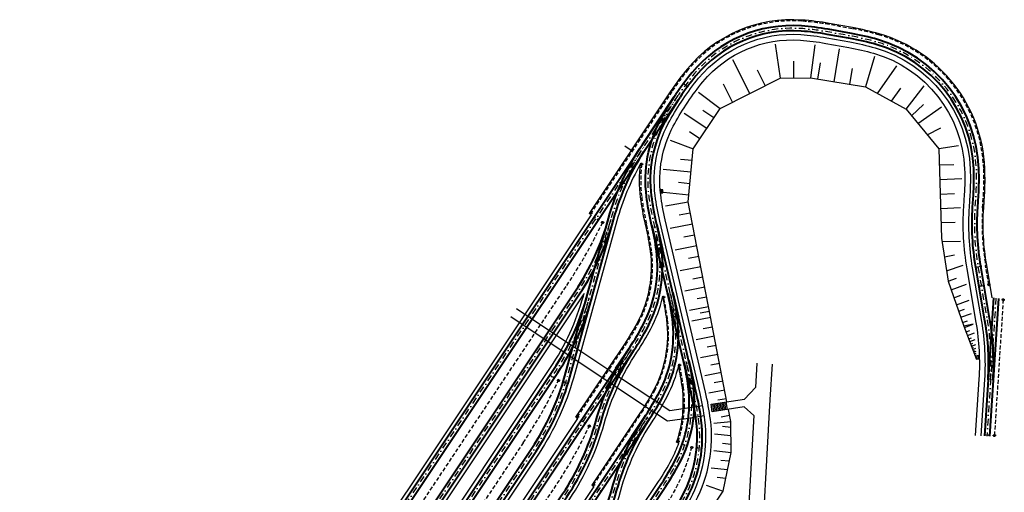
# Model space of a CAD drawing. Header units: metres. Extents: x 6603819 to 6604192, y 5739806 to 5740030.
# Tile 4 of 4: x 6603999 to 6604192, y 5739937 to 5740030. Entities that reach past the tile are written whole.
import ezdxf

# ---------------------------------------------------------------- set-up
doc = ezdxf.new("R2010")
doc.units = ezdxf.units.M
doc.linetypes.add('DASHDOT', pattern=[25.4, 12.7, -6.35, 0, -6.35])
doc.linetypes.add('HIDDEN', pattern=[0.375, 0.25, -0.125])
for name, color, linetype, lineweight in [('M_WPUSTY', 190, 'Continuous', 30), ('OBRZEŻE_BET_8X40', 236, 'Continuous', 30), ('ODW_DRENAZ', 5, 'HIDDEN', 30), ('ODW_DRENAZ_NAJN', 5, 'HIDDEN', 30), ('ODW_SKRZYNKI', 5, 'Continuous', 13), ('OSIE_TORU', 10, 'DASHDOT', 30), ('SKARPY', 96, 'Continuous', 30), ('szyny 60R2', 14, 'Continuous', 40), ('T_ODW_ZWROTNIC', 180, 'Continuous', 35), ('T_POŁ_ELEKTR', 1, 'Continuous', 30), ('zwrotnica R50m', 140, 'Continuous', 40)]:
    doc.layers.add(name, color=color, linetype=linetype, lineweight=lineweight)

# ---------------------------------------------------------------- blocks, each defined once
blk = doc.blocks.new('WPUST')
at = {"layer": 'M_WPUSTY'}
h = blk.add_hatch(color=256, dxfattribs=at)
h.dxf.hatch_style = 1
h.paths.add_polyline_path([(0.54, 0.48), (-0.06, 0.4), (0, 0), (0.59, 0.08)])
blk.add_lwpolyline([(0.54, 0.48), (-0.06, 0.4), (0, 0), (0.59, 0.08), (0.54, 0.48)], close=True, dxfattribs=at)
blk = doc.blocks.new('skrzynka-odw-szyny')
blk.add_lwpolyline([(0.07, 0.21), (0.07, 0), (-0.08, 0), (-0.08, 0.21)], close=True)
at = {"linetype": 'HIDDEN', "ltscale": 0.2}
blk.add_circle((0, 0.07), 0.054, dxfattribs=at)
blk = doc.blocks.new('zwr50')
at = {"layer": 'T_ODW_ZWROTNIC'}
for centre in [(-2.66, 2.27), (-2.99, 1.61), (-0.13, 0.63)]:
    blk.add_circle(centre, 0.06, dxfattribs=at)
at = {"layer": 'zwrotnica R50m'}
for p, q in [((0, 0), (-4.45, 2.27)), ((0.45, 0.89), (-4, 3.16))]:
    blk.add_line(p, q, dxfattribs=at)
for radius in [49.5, 50.5]:
    blk.add_arc((-22.5, -44.09), radius, 62.9595, 68.7469, dxfattribs=at)

msp = doc.modelspace()

# ---------------------------------------------------------------- linework, layer by layer
at = {"color": 252}
for points in [[(6604111.85, 5739991.43), (6604112.03, 5739991.31), (6604112.11, 5739991.44), (6604111.94, 5739991.56)], [(6604112.68, 5739990.88), (6604112.51, 5739990.99), (6604112.59, 5739991.12), (6604112.77, 5739991)], [(6604187.37, 5739977.77), (6604187.58, 5739977.8), (6604187.55, 5739977.95), (6604187.35, 5739977.91)], [(6604188.36, 5739977.93), (6604188.15, 5739977.9), (6604188.12, 5739978.05), (6604188.33, 5739978.08)], [(6604103.22, 5739960.43), (6604103.39, 5739960.32), (6604103.48, 5739960.44), (6604103.3, 5739960.56)], [(6604104.05, 5739959.88), (6604103.88, 5739960), (6604103.96, 5739960.12), (6604104.13, 5739960)], [(6604105.8, 5739959.05), (6604106, 5739958.99), (6604106.05, 5739959.13), (6604105.85, 5739959.19)], [(6604106.76, 5739958.76), (6604106.56, 5739958.82), (6604106.6, 5739958.96), (6604106.8, 5739958.9)], [(6604188.41, 5739948.64), (6604188.62, 5739948.62), (6604188.63, 5739948.77), (6604188.42, 5739948.79)], [(6604189.41, 5739948.57), (6604189.2, 5739948.59), (6604189.21, 5739948.74), (6604189.41, 5739948.72)]]:
    msp.add_lwpolyline(points, close=True, dxfattribs=at)
at = {"color": 252, "linetype": 'HIDDEN', "ltscale": 0.2}
for centre in [(6604112.01, 5739991.41), (6604112.61, 5739991.02), (6604187.5, 5739977.86), (6604188.2, 5739977.98), (6604103.38, 5739960.42), (6604103.97, 5739960.02), (6604105.96, 5739959.08), (6604106.64, 5739958.87), (6604188.56, 5739948.7), (6604189.27, 5739948.66)]:
    msp.add_circle(centre, 0.054, dxfattribs=at)
at = {"layer": 'M_WPUSTY', "color": 252}
msp.add_lwpolyline([(6604186.91, 5739964.21), (6604186.92, 5739963.61), (6604187.32, 5739963.62), (6604187.31, 5739964.22), (6604186.91, 5739964.21)], close=True, dxfattribs=at)
at = {"layer": 'OBRZEŻE_BET_8X40', "color": 252, "flags": 128}
for points in [[(6604189.94, 5739975.58), (6604188.85, 5739981.98, -0.058636), (6604188.26, 5739993.26), (6604188.42, 5739995.59, 0.026187), (6604188.48, 5740001, 0.323049), (6604167.79, 5740027.4, 0.026186), (6604162.53, 5740028.63), (6604157.98, 5740029.44, 0.026186), (6604152.62, 5740030.11, 0.242118), (6604130.18, 5740020.53, 0.026186), (6604126.95, 5740016.2), (6604110.92, 5739992.14)], [(6604128.95, 5740014.02), (6604129.33, 5740014.6, -0.026186), (6604132.38, 5740018.7, -0.242118), (6604152.41, 5740027.25, -0.026186), (6604157.48, 5740026.61), (6604162.02, 5740025.8, -0.026186), (6604167, 5740024.64, -0.323049), (6604185.62, 5740000.88, -0.026187), (6604185.55, 5739995.77), (6604185.4, 5739993.45, 0.058636), (6604186.02, 5739981.49), (6604187.82, 5739970.96, -0.058636), (6604188.42, 5739959.57), (6604187.7, 5739948.54)], [(6604129.86, 5740013.41), (6604130.25, 5740013.99, -0.026186), (6604133.23, 5740018, -0.242118), (6604152.33, 5740026.15, -0.026186), (6604157.29, 5740025.53), (6604161.83, 5740024.72, -0.026186), (6604166.69, 5740023.59, -0.323049), (6604184.52, 5740000.84, -0.026187), (6604184.45, 5739995.85), (6604184.3, 5739993.52, 0.058636), (6604184.94, 5739981.31), (6604186.74, 5739970.77, -0.058636), (6604187.32, 5739959.64), (6604186.6, 5739948.61)], [(6604120.98, 5740001.86, 0.062012), (6604116.35, 5739990.72), (6604107.81, 5739959.86, -0.079557), (6604101.08, 5739945.13), (6604038.39, 5739851.04, -0.026186), (6604035.19, 5739846.75, -0.118978), (6604025.34, 5739839.39)], [(6604111.31, 5739991.88), (6604038.85, 5739883.11, 0.073271), (6604032.47, 5739869.62)], [(6604109.91, 5739976.43, -0.002541), (6604109.62, 5739976), (6604026.86, 5739851.78, -0.026186), (6604023.66, 5739847.48, -0.118978), (6604013.81, 5739840.12)], [(6604044, 5739868.89, -0.073274), (6604050.38, 5739882.38), (6604103.35, 5739961.9, 0.079557), (6604109.77, 5739975.93), (6604109.91, 5739976.43)]]:
    msp.add_lwpolyline(points, format="xyb", dxfattribs=at)
at = {"layer": 'OBRZEŻE_BET_8X40', "flags": 128}
for points in [[(6604059.75, 5739837.12, 0.12084), (6604069.77, 5739844.55, 0.026186), (6604072.98, 5739848.85), (6604128.07, 5739931.54, 0.026186), (6604130.8, 5739936.15, 0.153156), (6604133.6, 5739951.58, 0.026186), (6604132.65, 5739956.86), (6604124.75, 5739990.66, -0.026186), (6604123.85, 5739995.69, -0.154105), (6604126.42, 5740009.79, -0.025258), (6604128.95, 5740014.02)], [(6604062.04, 5739836.97, 0.101732), (6604070.62, 5739843.85, 0.026186), (6604073.89, 5739848.24), (6604128.98, 5739930.93, 0.026186), (6604131.78, 5739935.64, 0.153156), (6604134.69, 5739951.72, 0.026186), (6604133.72, 5739957.11), (6604125.82, 5739990.91, -0.026186), (6604124.94, 5739995.83, -0.154105), (6604127.4, 5740009.27, -0.025258), (6604129.86, 5740013.41)], [(6604108.33, 5739952.18), (6604117.88, 5739966.52, 0.026186), (6604120.47, 5739970.87, 0.154105), (6604122.94, 5739984.7, 0.025258), (6604122.07, 5739989.5), (6604121.95, 5739990.01, -0.026186), (6604121, 5739995.33, -0.061362), (6604120.98, 5740001.86)], [(6604036.87, 5739838.66, 0.118978), (6604046.72, 5739846.01, 0.026186), (6604049.92, 5739850.31), (6604107.12, 5739936.17, 0.079557), (6604113.86, 5739950.9, -0.079557), (6604120.27, 5739964.93), (6604120.27, 5739964.93, 0.026186), (6604123.01, 5739969.54, 0.062774), (6604125.3, 5739975.68, 0.062774)], [(6604125.3, 5739975.68, -0.02275), (6604126.06, 5739971.35, -0.154105), (6604123.59, 5739957.52, -0.026186), (6604121.01, 5739953.17), (6604111.45, 5739938.83), (6604111.85, 5739938.57), (6604073.43, 5739880.92, 0.073271), (6604067.06, 5739867.42)], [(6604128.42, 5739962.33, -0.062774), (6604126.13, 5739956.19, -0.026186), (6604123.39, 5739951.58, 0.079557), (6604116.98, 5739937.55, -0.079557), (6604110.24, 5739922.82), (6604061.45, 5739849.58, -0.026186), (6604058.25, 5739845.28, -0.118978), (6604048.4, 5739837.92)], [(6604128.06, 5739947.28, 0.117032), (6604129.18, 5739958, 0.02275), (6604128.42, 5739962.33)], [(6604061.83, 5739881.53, -0.000699), (6604061.91, 5739881.65), (6604108.72, 5739951.92)], [(6604078.59, 5739866.7, -0.073219), (6604084.96, 5739880.18), (6604124.52, 5739939.56, 0.026186), (6604127.12, 5739943.95, 0.036415), (6604128.5, 5739947.13)]]:
    msp.add_lwpolyline(points, format="xyb", dxfattribs=at)
at = {"layer": 'OBRZEŻE_BET_8X40', "color": 252, "flags": 128}
for points in [[(6604119.18, 5740004.54), (6604117.91, 5740005.39)], [(6604111.31, 5739991.88), (6604110.92, 5739992.14)], [(6604096.67, 5739973.51), (6604098.33, 5739972.4)], [(6604098.33, 5739972.4), (6604104.49, 5739968.29)], [(6604097.22, 5739970.73), (6604095.56, 5739971.84)], [(6604103.38, 5739966.63), (6604097.22, 5739970.73)], [(6604104.49, 5739968.29), (6604106.35, 5739967.05)], [(6604105.41, 5739965.28), (6604103.38, 5739966.63)], [(6604106.35, 5739967.05), (6604109.26, 5739965.11)], [(6604108.7, 5739963.08), (6604105.41, 5739965.28)], [(6604109.26, 5739965.11), (6604114.58, 5739961.57)], [(6604113.48, 5739959.9), (6604108.7, 5739963.08)], [(6604114.58, 5739961.57), (6604116.74, 5739960.13)], [(6604115.85, 5739958.32), (6604113.48, 5739959.9)]]:
    msp.add_lwpolyline(points, dxfattribs=at)
at = {"layer": 'OBRZEŻE_BET_8X40', "flags": 128}
for points in [[(6604146.77, 5739962.58), (6604146.36, 5739955.64), (6604144.46, 5739921.14), (6604139.67, 5739851.85)], [(6604143.78, 5739962.76), (6604143.5, 5739958.02)], [(6604116.74, 5739960.13), (6604117.28, 5739959.78)], [(6604117.28, 5739959.78), (6604122.81, 5739956.09)], [(6604116.41, 5739957.95), (6604115.85, 5739958.32)], [(6604121.78, 5739954.37), (6604116.41, 5739957.95)], [(6604134.81, 5739954.71), (6604141.4, 5739955.72), (6604143.5, 5739958.02)], [(6604125.2, 5739954.5), (6604122.81, 5739956.09)], [(6604135.06, 5739953.23), (6604134.83, 5739954.71)], [(6604135.36, 5739953.28), (6604135.13, 5739954.76)], [(6604135.65, 5739953.32), (6604135.43, 5739954.8)], [(6604135.95, 5739953.37), (6604135.72, 5739954.85)], [(6604136.25, 5739953.41), (6604136.02, 5739954.9)], [(6604136.54, 5739953.46), (6604136.32, 5739954.94)], [(6604136.84, 5739953.5), (6604136.61, 5739954.99)], [(6604137.14, 5739953.55), (6604136.91, 5739955.03)], [(6604137.43, 5739953.59), (6604137.21, 5739955.08)], [(6604137.73, 5739953.64), (6604137.5, 5739955.12)], [(6604138.03, 5739953.69), (6604137.8, 5739955.17)], [(6604124.17, 5739952.78), (6604121.78, 5739954.37)], [(6604129.16, 5739951.82), (6604126.28, 5739951.38), (6604124.17, 5739952.78)], [(6604125.2, 5739954.5), (6604126.74, 5739953.47), (6604129.35, 5739953.87)], [(6604129.35, 5739953.87), (6604133.15, 5739954.45)], [(6604143.18, 5739952.5), (6604141.31, 5739954.19), (6604135.06, 5739953.23)], [(6604108.33, 5739952.18), (6604108.72, 5739951.92)], [(6604129.16, 5739951.82), (6604133.47, 5739952.48)], [(6604143.18, 5739952.5), (6604141.46, 5739921.32), (6604136.67, 5739852.06)], [(6604128.06, 5739947.28), (6604128.5, 5739947.13)]]:
    msp.add_lwpolyline(points, dxfattribs=at)
at = {"layer": 'ODW_DRENAZ', "color": 252, "ltscale": 3}
msp.add_line((6604192.09, 5739975.22), (6604190.36, 5739948.59), dxfattribs=at)
for points in [[(6604189.28, 5739978.17), (6604188.64, 5739981.94, -0.058636), (6604188.04, 5739993.27), (6604188.2, 5739995.6, 0.026187), (6604188.26, 5740000.99, 0.323049), (6604167.73, 5740027.19, 0.026186), (6604162.49, 5740028.41), (6604157.95, 5740029.22, 0.026186), (6604152.6, 5740029.89, 0.242118), (6604130.35, 5740020.39, 0.026186), (6604127.13, 5740016.07), (6604111.23, 5739992.2)], [(6604035.03, 5739868.84, -0.034025), (6604041.1, 5739879.82), (6604106.54, 5739978.05, 0.035664), (6604113.55, 5739990.39)], [(6604104.9, 5739959.4, -0.038679), (6604098, 5739947.18), (6604052.63, 5739879.08, 0.034012), (6604046.55, 5739868.11)]]:
    msp.add_lwpolyline(points, format="xyb", dxfattribs=at)
at = {"layer": 'ODW_DRENAZ', "ltscale": 3}
for points in [[(6604108.63, 5739952.24), (6604118.07, 5739966.4, 0.026186), (6604120.66, 5739970.77, 0.154105), (6604123.16, 5739984.73, 0.025258), (6604122.29, 5739989.55), (6604122.17, 5739990.06, -0.026186), (6604121.22, 5739995.36, -0.061362), (6604121.2, 5740001.83)], [(6604111.76, 5739938.9), (6604121.19, 5739953.05, 0.026186), (6604123.78, 5739957.42, 0.154105), (6604126.28, 5739971.38, 0.02275), (6604125.52, 5739975.73)], [(6604128.34, 5739947.42, 0.114666), (6604129.4, 5739958.03, 0.02275), (6604128.64, 5739962.38)], [(6604058.03, 5739867.27, -0.034339), (6604064.15, 5739878.35), (6604104.04, 5739938.22, 0.038731), (6604110.94, 5739950.44)], [(6604081.14, 5739865.92, -0.03413), (6604087.21, 5739876.88), (6604124.99, 5739933.59, 0.098089), (6604131.03, 5739946.24)]]:
    msp.add_lwpolyline(points, format="xyb", dxfattribs=at)
at = {"layer": 'ODW_DRENAZ', "ltscale": 0.1}
for centre in [(6604121.2, 5740001.83), (6604125.52, 5739975.73), (6604128.64, 5739962.38), (6604110.94, 5739950.44), (6604131.03, 5739946.24)]:
    msp.add_circle(centre, 0.212, dxfattribs=at)
at = {"layer": 'ODW_DRENAZ', "ltscale": 0.5}
for centre in [(6604121.2, 5740001.83), (6604125.52, 5739975.73), (6604128.64, 5739962.38), (6604110.94, 5739950.44), (6604131.03, 5739946.24)]:
    msp.add_circle(centre, 0.158, dxfattribs=at)
at = {"layer": 'ODW_DRENAZ', "color": 252, "ltscale": 0.1}
for centre in [(6604113.55, 5739990.39), (6604192.09, 5739975.22), (6604104.9, 5739959.4)]:
    msp.add_circle(centre, 0.212, dxfattribs=at)
at = {"layer": 'ODW_DRENAZ', "color": 252, "ltscale": 0.5}
for centre in [(6604113.55, 5739990.39), (6604192.09, 5739975.22), (6604104.9, 5739959.4)]:
    msp.add_circle(centre, 0.158, dxfattribs=at)
at = {"layer": 'ODW_DRENAZ_NAJN', "color": 252, "ltscale": 0.1}
for centre in [(6604111.23, 5739992.2), (6604189.28, 5739978.17), (6604190.36, 5739948.59)]:
    msp.add_circle(centre, 0.212, dxfattribs=at)
at = {"layer": 'ODW_DRENAZ_NAJN', "color": 252, "ltscale": 0.5}
for centre in [(6604111.23, 5739992.2), (6604189.28, 5739978.17), (6604190.36, 5739948.59)]:
    msp.add_circle(centre, 0.158, dxfattribs=at)
at = {"layer": 'ODW_DRENAZ_NAJN', "ltscale": 0.1}
for centre in [(6604108.63, 5739952.24), (6604128.34, 5739947.42), (6604111.76, 5739938.9)]:
    msp.add_circle(centre, 0.212, dxfattribs=at)
at = {"layer": 'ODW_DRENAZ_NAJN', "ltscale": 0.5}
for centre in [(6604108.63, 5739952.24), (6604128.34, 5739947.42), (6604111.76, 5739938.9)]:
    msp.add_circle(centre, 0.158, dxfattribs=at)
at = {"layer": 'OSIE_TORU', "color": 252, "ltscale": 0.1}
msp.add_line((6604190.66, 5739975.54), (6604188.9, 5739948.46), dxfattribs=at)
at = {"layer": 'OSIE_TORU', "color": 252, "ltscale": 0.1, "flags": 128}
for points in [[(6604189.62, 5739959.49, 0.058636), (6604189.01, 5739971.16), (6604187.21, 5739981.7, -0.058636), (6604186.6, 5739993.37), (6604186.75, 5739995.7, 0.026187), (6604186.82, 5740000.93, 0.323049), (6604167.33, 5740025.8, 0.026186), (6604162.23, 5740026.98), (6604157.69, 5740027.79, 0.026186), (6604152.5, 5740028.44, 0.242118), (6604131.46, 5740019.47, 0.026186), (6604128.34, 5740015.27)], [(6604010.82, 5739838.55, 0.026186), (6604016.06, 5739838.49, 0.212393), (6604034.27, 5739847.51, 0.026186), (6604037.39, 5739851.71), (6604100.08, 5739945.8, 0.079557), (6604106.65, 5739960.18), (6604115.2, 5739991.04, -0.079557), (6604121.77, 5740005.42)], [(6604026.7, 5739853.69, 0.079557), (6604033.27, 5739868.07, -0.079557), (6604039.85, 5739882.45), (6604121.77, 5740005.42)], [(6603999.29, 5739839.28, 0.026186), (6604004.53, 5739839.23, 0.212393), (6604022.74, 5739848.25, 0.026186), (6604025.87, 5739852.44), (6604108.62, 5739976.66, 0.079557), (6604115.2, 5739991.04)], [(6604038.22, 5739852.96, 0.079557), (6604044.8, 5739867.34, -0.079557), (6604051.38, 5739881.72), (6604104.35, 5739961.23, 0.079557), (6604110.93, 5739975.61)]]:
    msp.add_lwpolyline(points, format="xyb", dxfattribs=at)
at = {"layer": 'OSIE_TORU', "ltscale": 0.1, "flags": 128}
for points in [[(6604045.41, 5739836.35, 0.026186), (6604050.64, 5739836.3, 0.212393), (6604068.85, 5739845.31, 0.026186), (6604071.98, 5739849.51), (6604127.07, 5739932.21, 0.026186), (6604129.74, 5739936.71, 0.153156), (6604132.4, 5739951.43, 0.026186), (6604131.48, 5739956.59), (6604123.58, 5739990.39, -0.026186), (6604122.66, 5739995.54, -0.154105), (6604125.36, 5740010.35, -0.025258), (6604127.95, 5740014.69)], [(6604049.75, 5739852.23, 0.079557), (6604056.33, 5739866.61, -0.079557), (6604062.9, 5739880.98), (6604119.27, 5739965.6, 0.026186), (6604121.94, 5739970.1, 0.154105), (6604124.6, 5739984.92, 0.025258), (6604123.7, 5739989.88)], [(6604061.28, 5739851.49, 0.079557), (6604067.86, 5739865.87, -0.079557), (6604074.43, 5739880.25), (6604122.4, 5739952.25, 0.026186), (6604125.07, 5739956.75, 0.154105), (6604127.72, 5739971.56, 0.025258), (6604126.82, 5739976.53)], [(6604022.35, 5739837.82, 0.026186), (6604027.58, 5739837.76, 0.212393), (6604045.8, 5739846.78, 0.026186), (6604048.92, 5739850.98), (6604106.12, 5739936.84, 0.079557), (6604112.7, 5739951.22, -0.079557), (6604119.27, 5739965.6)], [(6604072.81, 5739850.76, 0.079557), (6604079.38, 5739865.14, -0.079557), (6604085.96, 5739879.52), (6604125.52, 5739938.89, 0.026186), (6604128.19, 5739943.4, 0.154105), (6604130.84, 5739958.21, 0.025258), (6604129.94, 5739963.18)], [(6604033.88, 5739837.09, 0.026186), (6604039.11, 5739837.03, 0.212393), (6604057.32, 5739846.05, 0.026186), (6604060.45, 5739850.24), (6604109.24, 5739923.49, 0.079557), (6604115.82, 5739937.87, -0.079557), (6604122.4, 5739952.25)]]:
    msp.add_lwpolyline(points, format="xyb", dxfattribs=at)
msp.add_lwpolyline([(6604121.77, 5740005.42), (6604127.95, 5740014.69)], dxfattribs=at)
at = {"layer": 'OSIE_TORU', "color": 252, "ltscale": 0.1, "flags": 128}
msp.add_lwpolyline([(6604127.95, 5740014.69), (6604128.34, 5740015.27)], dxfattribs=at)
at = {"layer": 'SKARPY', "color": 252}
for p, q in [((6604158.93, 5740018.01), (6604159.98, 5740024.46)), ((6604142.39, 5740015.71), (6604139.08, 5740022.28)), ((6604145.42, 5740017.23), (6604143.89, 5740020.26)), ((6604151.04, 5740018.74), (6604151.01, 5740022.03)), ((6604155.77, 5740018.52), (6604156.3, 5740021.73)), ((6604162.02, 5740017.5), (6604162.52, 5740020.6)), ((6604167.44, 5740015.69), (6604171.21, 5740021.13)), ((6604139, 5740014), (6604137.23, 5740017.52)), ((6604170.21, 5740014.17), (6604172, 5740016.75)), ((6604173.04, 5740012.6), (6604176.61, 5740017.19)), ((6604174.09, 5740011.32), (6604176.49, 5740013.51)), ((6604175.32, 5740009.83), (6604180.02, 5740013.06)), ((6604177.17, 5740007.61), (6604179.83, 5740008.97)), ((6604179.56, 5740001.68), (6604182.43, 5740001.79)), ((6604179.66, 5739998.83), (6604183.97, 5739998.99)), ((6604179.75, 5739995.97), (6604182.57, 5739996.08)), ((6604179.84, 5739993.16), (6604183.71, 5739993.3)), ((6604179.93, 5739990.35), (6604182.7, 5739990.45)), ((6604180.13, 5739986.65), (6604183.72, 5739986.72)), ((6604180.57, 5739983.66), (6604182.57, 5739984.03)), ((6604180.98, 5739980.89), (6604184.23, 5739982.04)), ((6604181.28, 5739978.85), (6604182.94, 5739979.43)), ((6604181.87, 5739977.19), (6604184.87, 5739978.25)), ((6604182.42, 5739975.62), (6604183.79, 5739976.1)), ((6604182.91, 5739974.25), (6604185.41, 5739975.13)), ((6604183.36, 5739972.96), (6604184.5, 5739973.36)), ((6604183.76, 5739971.82), (6604185.85, 5739972.55)), ((6604184.14, 5739970.76), (6604185.08, 5739971.09)), ((6604184.49, 5739969.78), (6604186.21, 5739970.42)), ((6604184.81, 5739968.92), (6604185.54, 5739969.19)), ((6604185.08, 5739968.19), (6604186.46, 5739968.71)), ((6604185.32, 5739967.55), (6604185.87, 5739967.75)), ((6604185.53, 5739967), (6604186.61, 5739967.41)), ((6604185.71, 5739966.52), (6604186.11, 5739966.68)), ((6604185.86, 5739966.12), (6604186.7, 5739966.43)), ((6604185.99, 5739965.76), (6604186.29, 5739965.87)), ((6604186.11, 5739965.46), (6604186.75, 5739965.7)), ((6604186.21, 5739965.19), (6604186.43, 5739965.27)), ((6604186.29, 5739964.96), (6604186.78, 5739965.15)), ((6604186.36, 5739964.76), (6604186.53, 5739964.83)), ((6604186.43, 5739964.6), (6604186.8, 5739964.73)), ((6604186.48, 5739964.45), (6604186.61, 5739964.49)), ((6604186.53, 5739964.32), (6604186.81, 5739964.42)), ((6604186.57, 5739964.21), (6604186.67, 5739964.24)), ((6604186.61, 5739964.11), (6604186.77, 5739964.18)), ((6604186.64, 5739964.03), (6604186.71, 5739964.06)), ((6604186.67, 5739963.96), (6604186.79, 5739964.01))]:
    msp.add_line(p, q, dxfattribs=at)
at = {"layer": 'SKARPY'}
for p, q in [((6604133.97, 5740008.84), (6604129.51, 5740011.79)), ((6604135.35, 5740010.93), (6604133.21, 5740012.35)), ((6604132.62, 5740006.81), (6604130.59, 5740008.16)), ((6604131.09, 5740002.52), (6604128.8, 5740002.74)), ((6604130.87, 5740000.24), (6604125.44, 5740000.76)), ((6604130.65, 5739997.99), (6604128.42, 5739998.2)), ((6604130.43, 5739995.76), (6604125.47, 5739996.24)), ((6604130.74, 5739992.24), (6604128.56, 5739991.81)), ((6604131.17, 5739990.06), (6604126.81, 5739989.2)), ((6604131.59, 5739987.91), (6604129.48, 5739987.49)), ((6604132, 5739985.8), (6604127.8, 5739984.97)), ((6604132.41, 5739983.72), (6604130.37, 5739983.32)), ((6604132.81, 5739981.68), (6604128.76, 5739980.88)), ((6604133.2, 5739979.67), (6604131.23, 5739979.28)), ((6604133.59, 5739977.69), (6604129.68, 5739976.93)), ((6604133.97, 5739975.75), (6604132.06, 5739975.38)), ((6604134.34, 5739973.84), (6604130.58, 5739973.1)), ((6604134.52, 5739972.93), (6604132.68, 5739972.56)), ((6604134.76, 5739971.72), (6604131.07, 5739971.01)), ((6604135.11, 5739969.87), (6604133.29, 5739969.52)), ((6604135.46, 5739968.05), (6604131.92, 5739967.37)), ((6604135.81, 5739966.24), (6604134.02, 5739965.9)), ((6604136.15, 5739964.46), (6604132.75, 5739963.81)), ((6604136.49, 5739962.69), (6604134.74, 5739962.36)), ((6604136.83, 5739960.94), (6604133.57, 5739960.32)), ((6604137.16, 5739959.22), (6604135.45, 5739958.89)), ((6604137.49, 5739957.5), (6604134.36, 5739956.91)), ((6604137.81, 5739955.81), (6604136.14, 5739955.49)), ((6604138.45, 5739952.48), (6604136.81, 5739952.17)), ((6604138.7, 5739948.53), (6604135.47, 5739948.88)), ((6604138.68, 5739950.18), (6604137.06, 5739950.36)), ((6604138.73, 5739946.85), (6604137.08, 5739947.04)), ((6604138.73, 5739945.17), (6604135.34, 5739945.55)), ((6604138.39, 5739943.52), (6604136.71, 5739943.7)), ((6604138.04, 5739941.85), (6604134.8, 5739942.21)), ((6604137.68, 5739940.17), (6604135.99, 5739940.36))]:
    msp.add_line(p, q, dxfattribs=at)
at = {"layer": 'SKARPY', "color": 252, "flags": 128}
for points in [[(6604147.36, 5740025.37), (6604148.38, 5740018.72)], [(6604155.17, 5740025.27), (6604154.3, 5740018.76)], [(6604166.87, 5740022.93), (6604165.06, 5740017.01)], [(6604136.57, 5740012.77), (6604148.38, 5740018.72), (6604154.3, 5740018.76), (6604165.06, 5740017.01), (6604173.04, 5740012.6), (6604179.46, 5740004.81), (6604180.02, 5739987.33), (6604181.28, 5739978.84), (6604184.39, 5739970.04), (6604186.83, 5739963.51)], [(6604132.35, 5740015.96), (6604136.57, 5740012.77)], [(6604183.31, 5740005.42), (6604179.46, 5740004.81)], [(6604186.21, 5739970.42), (6604184.39, 5739970.04)]]:
    msp.add_lwpolyline(points, dxfattribs=at)
at = {"layer": 'SKARPY'}
for points in [[(6604137.93, 5739955.19), (6604134.73, 5739971.87), (6604130.31, 5739994.46), (6604131.31, 5740004.82), (6604136.57, 5740012.77)], [(6604084.3, 5739862.81), (6604094.93, 5739876.22), (6604102.81, 5739886.91), (6604116.53, 5739907.18), (6604127.35, 5739923.04), (6604137.16, 5739937.67), (6604138.75, 5739945.23), (6604138.67, 5739951.35), (6604138.21, 5739953.71)]]:
    msp.add_lwpolyline(points, dxfattribs=at)
at = {"layer": 'SKARPY', "flags": 128}
for points in [[(6604126.8, 5740006.55), (6604131.31, 5740004.82)], [(6604125.85, 5739993.68), (6604130.31, 5739994.46)], [(6604135.35, 5739951.03), (6604138.67, 5739951.35)], [(6604133.83, 5739938.87), (6604137.16, 5739937.67)]]:
    msp.add_lwpolyline(points, dxfattribs=at)
at = {"layer": 'szyny 60R2', "color": 252, "ltscale": 3}
for p, q in [((6604190.16, 5739975.57), (6604188.4, 5739948.49)), ((6604191.16, 5739975.5), (6604189.4, 5739948.43))]:
    msp.add_line(p, q, dxfattribs=at)
at = {"layer": 'szyny 60R2', "color": 252, "ltscale": 3, "flags": 128}
for points in [[(6604190.11, 5739959.46, 0.058636), (6604189.5, 5739971.24), (6604187.7, 5739981.78, -0.058636), (6604187.1, 5739993.34), (6604187.25, 5739995.66, 0.026187), (6604187.32, 5740000.95, 0.323049), (6604167.47, 5740026.28, 0.026186), (6604162.32, 5740027.48), (6604157.78, 5740028.29, 0.026186), (6604152.53, 5740028.94, 0.242118), (6604131.08, 5740019.79, 0.026186), (6604127.92, 5740015.55, 0.026186)], [(6604189.12, 5739959.52, 0.058636), (6604188.51, 5739971.08), (6604186.71, 5739981.61, -0.058636), (6604186.1, 5739993.4), (6604186.25, 5739995.73, 0.026187), (6604186.32, 5740000.91, 0.323049), (6604167.19, 5740025.32, 0.026186), (6604162.15, 5740026.49), (6604157.6, 5740027.3, 0.026186), (6604152.46, 5740027.94, 0.242118), (6604131.85, 5740019.15, 0.026186), (6604128.75, 5740014.99, 0.026186)], [(6604010.79, 5739838.05, 0.026186), (6604016.08, 5739837.99, 0.212393), (6604034.65, 5739847.19, 0.026186), (6604037.81, 5739851.43), (6604100.49, 5739945.52, 0.079557), (6604107.13, 5739960.04), (6604115.68, 5739990.91, -0.079557), (6604122.19, 5740005.14, -0.079557)], [(6604010.85, 5739839.05, 0.026186), (6604016.04, 5739838.99, 0.212393), (6604033.88, 5739847.83, 0.026186), (6604036.98, 5739851.99), (6604099.66, 5739946.08, 0.079557), (6604106.17, 5739960.31), (6604114.72, 5739991.18, -0.079557), (6604121.36, 5740005.7, -0.079557)], [(6604026.28, 5739853.97, 0.079557), (6604032.79, 5739868.2, -0.079557), (6604039.43, 5739882.73), (6604121.36, 5740005.7)], [(6604027.11, 5739853.41, 0.079557), (6604033.75, 5739867.94, -0.079557), (6604040.26, 5739882.17), (6604122.19, 5740005.14)], [(6603999.26, 5739838.79, 0.026186), (6604004.55, 5739838.73, 0.212393), (6604023.12, 5739847.93, 0.026186), (6604026.28, 5739852.17), (6604109.04, 5739976.39, 0.079557), (6604115.68, 5739990.91, 0.079557)], [(6603999.33, 5739839.78, 0.026186), (6604004.51, 5739839.73, 0.212393), (6604022.35, 5739848.56, 0.026186), (6604025.45, 5739852.72), (6604108.21, 5739976.94, 0.079557), (6604114.72, 5739991.18, 0.079557)], [(6604037.81, 5739853.24, 0.079557), (6604044.32, 5739867.47, -0.079557), (6604050.96, 5739881.99), (6604103.93, 5739961.51, 0.079557), (6604110.44, 5739975.74, 0.079557)], [(6604038.64, 5739852.68, 0.079557), (6604045.28, 5739867.2, -0.079557), (6604051.79, 5739881.44), (6604104.77, 5739960.95, 0.079557), (6604111.41, 5739975.48, 0.079557)]]:
    msp.add_lwpolyline(points, format="xyb", dxfattribs=at)
at = {"layer": 'szyny 60R2', "ltscale": 3, "flags": 128}
for points in [[(6604045.44, 5739836.85, 0.026186), (6604050.62, 5739836.8, 0.212393), (6604068.47, 5739845.63, 0.026186), (6604071.56, 5739849.79), (6604126.65, 5739932.48, 0.026186), (6604129.3, 5739936.94, 0.153156), (6604131.91, 5739951.37, 0.026186), (6604130.99, 5739956.47), (6604123.09, 5739990.28, -0.026186), (6604122.16, 5739995.48, -0.154105), (6604124.92, 5740010.58, -0.025258), (6604127.53, 5740014.96, -0.025258)], [(6604045.37, 5739835.85, 0.026186), (6604050.66, 5739835.8, 0.212393), (6604069.24, 5739845, 0.026186), (6604072.39, 5739849.24), (6604127.49, 5739931.93, 0.026186), (6604130.18, 5739936.48, 0.153156), (6604132.9, 5739951.5, 0.026186), (6604131.97, 5739956.7), (6604124.07, 5739990.5, -0.026186), (6604123.15, 5739995.6, -0.154105), (6604125.81, 5740010.12, -0.025258), (6604128.36, 5740014.41, -0.025258)], [(6604049.34, 5739852.5, 0.079557), (6604055.85, 5739866.74, -0.079557), (6604062.49, 5739881.26), (6604118.86, 5739965.87, 0.026186), (6604121.5, 5739970.33, 0.154105), (6604124.1, 5739984.85, 0.025258), (6604123.21, 5739989.77, 0.025258)], [(6604050.17, 5739851.95, 0.079557), (6604056.81, 5739866.47, -0.079557), (6604063.32, 5739880.71), (6604119.69, 5739965.32, 0.026186), (6604122.39, 5739969.87, 0.154105), (6604125.09, 5739984.98, 0.025258), (6604124.18, 5739990, 0.025258)], [(6604060.86, 5739851.77, 0.079557), (6604067.37, 5739866.01, -0.079557), (6604074.02, 5739880.53), (6604121.98, 5739952.52, 0.026186), (6604124.62, 5739956.98, 0.154105), (6604127.22, 5739971.5, 0.025258), (6604126.33, 5739976.42, 0.025258)], [(6604061.7, 5739851.22, 0.079557), (6604068.34, 5739865.74, -0.079557), (6604074.85, 5739879.97), (6604122.81, 5739951.97, 0.026186), (6604125.51, 5739956.51, 0.154105), (6604128.21, 5739971.63, 0.025258), (6604127.31, 5739976.65, 0.025258)], [(6604022.32, 5739837.32, 0.026186), (6604027.6, 5739837.26, 0.212393), (6604046.18, 5739846.46, 0.026186), (6604049.34, 5739850.7), (6604106.54, 5739936.56, 0.079557), (6604113.18, 5739951.08, -0.079557), (6604119.69, 5739965.32, -0.079557)], [(6604022.38, 5739838.32, 0.026186), (6604027.56, 5739838.26, 0.212393), (6604045.41, 5739847.1, 0.026186), (6604048.5, 5739851.25), (6604105.71, 5739937.12, 0.079557), (6604112.22, 5739951.35, -0.079557), (6604118.86, 5739965.87, -0.079557)], [(6604072.39, 5739851.04, 0.079557), (6604078.9, 5739865.27, -0.079557), (6604085.54, 5739879.8), (6604125.1, 5739939.17, 0.026186), (6604127.74, 5739943.63, 0.154105), (6604130.34, 5739958.15, 0.025258), (6604129.45, 5739963.07, 0.025258)], [(6604073.22, 5739850.48, 0.079557), (6604079.87, 5739865.01, -0.079557), (6604086.38, 5739879.24), (6604125.93, 5739938.62, 0.026186), (6604128.63, 5739943.16, 0.154105), (6604131.34, 5739958.28, 0.025258), (6604130.43, 5739963.29, 0.025258)], [(6604033.85, 5739836.59, 0.026186), (6604039.13, 5739836.53, 0.212393), (6604057.71, 5739845.73, 0.026186), (6604060.87, 5739849.97), (6604109.66, 5739923.21, 0.079557), (6604116.3, 5739937.73, -0.079557), (6604122.81, 5739951.97, -0.079557)], [(6604033.91, 5739837.59, 0.026186), (6604039.09, 5739837.53, 0.212393), (6604056.94, 5739846.37, 0.026186), (6604060.03, 5739850.52), (6604108.83, 5739923.76, 0.079557), (6604115.34, 5739938, -0.079557), (6604121.98, 5739952.52, -0.079557)]]:
    msp.add_lwpolyline(points, format="xyb", dxfattribs=at)
for points in [[(6604121.36, 5740005.7), (6604127.53, 5740014.96)], [(6604122.19, 5740005.14), (6604128.36, 5740014.41)]]:
    msp.add_lwpolyline(points, dxfattribs=at)
at = {"layer": 'szyny 60R2', "color": 252, "ltscale": 3, "flags": 128}
for points in [[(6604127.53, 5740014.96), (6604127.92, 5740015.55)], [(6604128.36, 5740014.41), (6604128.75, 5740014.99)]]:
    msp.add_lwpolyline(points, dxfattribs=at)
at = {"layer": 'T_POŁ_ELEKTR', "color": 252}
for p, q in [((6604129.39, 5740017.64), (6604130.19, 5740017.04)), ((6604186.71, 5739981.61), (6604187.7, 5739981.78))]:
    msp.add_line(p, q, dxfattribs=at)
for centre in [(6604129.39, 5740017.64), (6604130.19, 5740017.04), (6604186.71, 5739981.61), (6604187.7, 5739981.78)]:
    msp.add_circle(centre, 0.1, dxfattribs=at)

# ---------------------------------------------------------------- block references
at = {"layer": 'M_WPUSTY', "rotation": 87.68711848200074}
msp.add_blockref('WPUST', (6604125.38, 5739996.22), dxfattribs=at)
at = {"layer": 'ODW_SKRZYNKI', "xscale": -1}
for p, rotation in [((6604109.48, 5739951.42), 56.32769499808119), ((6604112.07, 5739950.1), 73.08446155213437), ((6604129.36, 5739946.83), 70.66981281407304), ((6604132.21, 5739946.14), 84.93232264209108), ((6604112.6, 5739938.07), 56.32769499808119)]:
    msp.add_blockref('skrzynka-odw-szyny', p, dxfattribs=dict(at, rotation=rotation))
at = {"layer": 'ODW_SKRZYNKI'}
for p, rotation in [((6604109.96, 5739951.09), 236.3276949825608), ((6604112.63, 5739949.93), 253.0844615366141), ((6604129.91, 5739946.63), 250.6698127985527), ((6604132.79, 5739946.09), 264.9323226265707), ((6604113.09, 5739937.75), 236.3276949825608)]:
    msp.add_blockref('skrzynka-odw-szyny', p, dxfattribs=dict(at, rotation=rotation))
at = {"layer": 'zwrotnica R50m', "linetype": 'ByBlock', "rotation": 83.36822089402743}
for p in [(6604128.36, 5740014.41), (6604119.69, 5739965.32), (6604122.81, 5739951.97)]:
    msp.add_blockref('zwr50', p, dxfattribs=at)
at = {"layer": 'zwrotnica R50m', "linetype": 'ByBlock', "xscale": -1, "rotation": 256.1171852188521}
for p in [(6604123.21, 5739989.77), (6604126.33, 5739976.42), (6604129.45, 5739963.07)]:
    msp.add_blockref('zwr50', p, dxfattribs=at)

doc.saveas('drawing.dxf')
